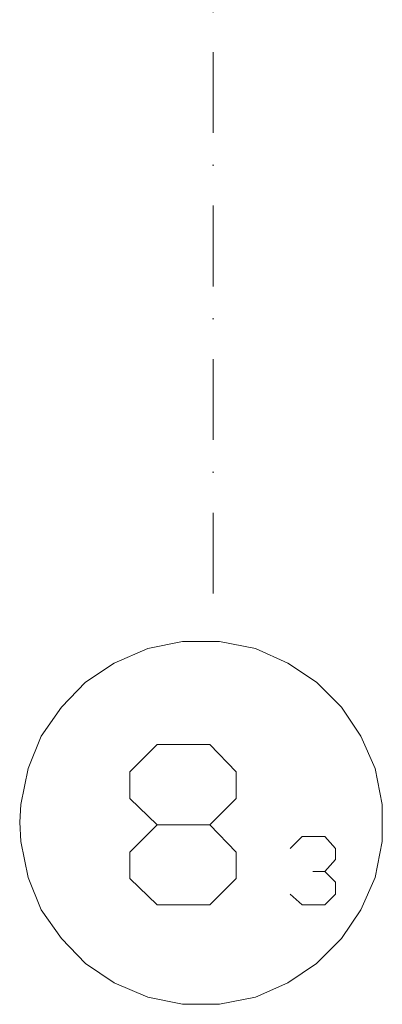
# Model space of a CAD drawing. Extents: x -283435 to 14216, y -77540 to 30522.
# Tile 36 of 177: x -153050 to -151466, y -77498 to -73199. Entities that reach past the tile are written whole.
import ezdxf

# ---------------------------------------------------------------- set-up
doc = ezdxf.new("R2010")
doc.units = 0
doc.header["$MEASUREMENT"] = 0
doc.linetypes.add('Kropki i Kreski', pattern=[670.277762, 352.777767, -176.388884, 0, -141.111112])
doc.layers.add('OSIE_Nr_Pióra__5', color=5, linetype='Continuous', lineweight=18)
doc.layers.add('OSIE_Nr_Pióra__7', color=7, linetype='Continuous', lineweight=18)

msp = doc.modelspace()

# ---------------------------------------------------------------- linework, layer by layer
at = {"layer": 'OSIE_Nr_Pióra__5', "linetype": 'Kropki i Kreski'}
msp.add_line((-152204, -75704.3), (-152204, -56842.9), dxfattribs=at)
at = {"layer": 'OSIE_Nr_Pióra__7', "linetype": 'Continuous', "flags": 128}
msp.add_lwpolyline([(-153050.1, -76703), (-153044.7, -76786.9), (-153013.6, -76943.7), (-152956.1, -77084.8), (-152867.2, -77210.2), (-152762.5, -77320.2), (-152637.1, -77403.8), (-152490.7, -77466.6), (-152338.9, -77497.7), (-152255.3, -77497.7), (-152176.8, -77497.7), (-152019.9, -77466.6), (-151878.8, -77403.8), (-151753.4, -77320.2), (-151643.5, -77210.2), (-151559.9, -77084.8), (-151497, -76943.7), (-151465.6, -76786.9), (-151465.6, -76703), (-151465.6, -76624.7), (-151497, -76467.9), (-151559.9, -76326.5), (-151643.5, -76201.1), (-151753.4, -76091.5), (-151878.8, -76007.6), (-152019.9, -75945), (-152176.8, -75913.6), (-152255.3, -75913.6), (-152338.9, -75913.6), (-152490.7, -75945), (-152637.1, -76007.6), (-152762.5, -76091.5), (-152867.2, -76201.1), (-152956.1, -76326.5), (-153013.6, -76467.9), (-153044.7, -76624.7)], close=True, dxfattribs=at)
for points in [[(-152448.9, -77063.8), (-152218.6, -77063.8), (-152103.5, -76948.7), (-152103.5, -76833.7), (-152218.6, -76713.7), (-152448.9, -76713.7), (-152568.9, -76598.7), (-152568.9, -76483.3), (-152448.9, -76363.3), (-152218.6, -76363.3), (-152103.5, -76483.3), (-152103.5, -76598.7), (-152218.6, -76713.7)], [(-152448.9, -76713.7), (-152568.9, -76833.7), (-152568.9, -76948.7), (-152448.9, -77063.8)], [(-151716.7, -76917.3), (-151669.6, -76865.1), (-151669.6, -76818), (-151716.7, -76765.8), (-151816, -76765.8), (-151868.5, -76818)], [(-151868.5, -77016.9), (-151816, -77063.8), (-151716.7, -77063.8), (-151669.6, -77016.9), (-151669.6, -76964.5), (-151716.7, -76917.3), (-151769.2, -76917.3)]]:
    msp.add_lwpolyline(points, dxfattribs=at)

doc.saveas('drawing.dxf')
